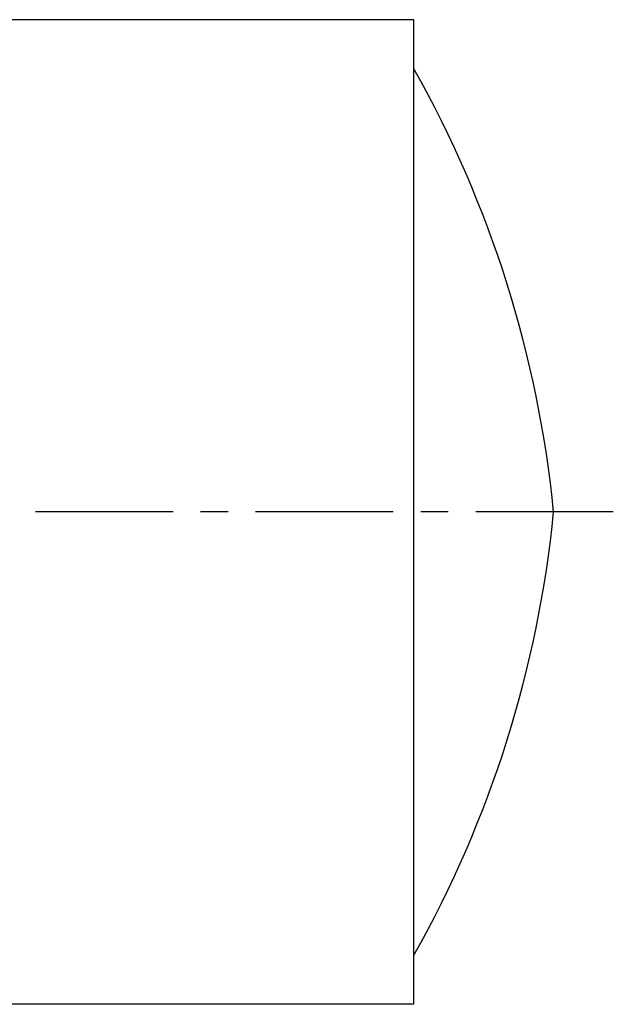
# Model space of a CAD drawing. Header units: millimetres. Extents: x 221 to 348, y 187 to 270.
# Tile 40 of 40: x 298 to 348, y 187 to 270. Entities that reach past the tile are written whole.
import ezdxf

# ---------------------------------------------------------------- set-up
doc = ezdxf.new("R2010")
doc.units = ezdxf.units.MM
doc.header["$LTSCALE"] = 30.734
doc.linetypes.add('CENTER', pattern=[0.6, 0.375, -0.075, 0.075, -0.075])
doc.layers.get('0').update_dxf_attribs({"linetype": 'CONTINUOUS'})
doc.layers.add('DEFAULT_1', color=7, linetype='CENTER')

msp = doc.modelspace()

# ---------------------------------------------------------------- linework, layer by layer
at = {"color": 7, "linetype": 'CONTINUOUS'}
for p, q in [((331.257, 269.793), (225.957, 269.793)), ((331.257, 187.293), (331.257, 269.792)), ((331.257, 187.293), (225.957, 187.293))]:
    msp.add_line(p, q, dxfattribs=at)
for centre, start, end in [((248.909, 219.309), 5.60707, 29.37758), ((248.909, 237.776), 330.62242, 354.39293)]:
    msp.add_arc(centre, 94.5, start, end, dxfattribs=at)
at = {"layer": 'DEFAULT_1', "color": 2, "linetype": 'CENTER'}
msp.add_line((347.957, 228.543), (220.957, 228.543), dxfattribs=at)

doc.saveas('drawing.dxf')
